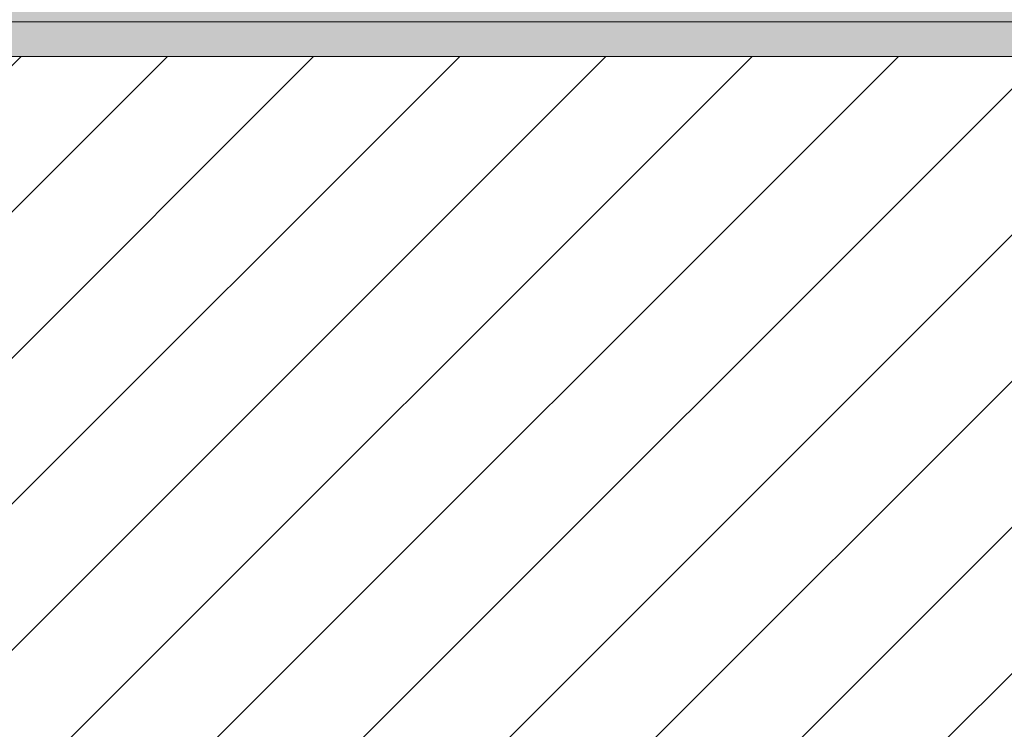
# Model space of a CAD drawing. Header units: millimetres. Extents: x -40968 to 13979, y -19284 to 4746.
# Tile 132 of 256: x -16648 to -16362, y -1399 to -1193. Entities that reach past the tile are written whole.
import ezdxf

# ---------------------------------------------------------------- set-up
doc = ezdxf.new("R2010")
doc.units = ezdxf.units.MM
doc.header["$MEASUREMENT"] = 0
for name, color, linetype in [('12_FAÇ_Façana', 7, 'Continuous'), ('Nuevo_08_E_Envans secs', 7, 'Continuous'), ('Nuevo_14_PAV_Soft Light Grey 0554', 7, 'Continuous')]:
    doc.layers.add(name, color=color, linetype=linetype)
doc.layers.add('12_FAÇ_Façana_Pluma_Nº__176', color=7, linetype='Continuous', lineweight=15, true_color=0x93a0c6)
doc.layers.add('Nuevo_14_PAV_Soft Light Grey 0554_Pluma_Nº__245', color=7, linetype='Continuous', lineweight=13, true_color=0xe8e8e8)
for name, color, linetype, lineweight in [('12_FAÇ_Façana_Pluma_Nº__2', 8, 'Continuous', 5), ('12_FAÇ_Façana_Pluma_Nº__7', 7, 'Continuous', 5), ('Nuevo_08_E_Envans secs_Pluma_Nº__1', 7, 'Continuous', 5)]:
    doc.layers.add(name, color=color, linetype=linetype, lineweight=lineweight)

# ---------------------------------------------------------------- blocks, each defined once
blk = doc.blocks.new('Forjado_1_1', base_point=(-23046.79, -1194.06))
at = {"layer": 'Nuevo_14_PAV_Soft Light Grey 0554_Pluma_Nº__245', "linetype": 'Continuous', "lineweight": 0, "true_color": 0xe8e8e8}
h = blk.add_hatch(color=254, dxfattribs=at)
h.paths.add_polyline_path([(-23046.79, -1194.06), (-1631.11, -1193.63), (-1631.11, -6938.97), (-1556.11, -6938.97), (-1556.11, -7503.98), (-1616.26, -7503.98), (-1616.05, -11935.98), (-1564.89, -11935.98), (-1564.89, -12491.98), (-2024.11, -12491.98), (-2024.11, -12338.98), (-6997.39, -12338.98), (-6997.39, -12391.98), (-3637.68, -12391.98), (-3638.94, -13690.72), (-3644.87, -17130.96), (428.17, -17130.98), (428.89, -16788.98), (778.89, -16788.98), (778.35, -17142.97), (2622.91, -17145.82), (2623.01, -17079.79), (3389.91, -17080.98), (3389.61, -17276.98), (5489.84, -17280.21), (5489.84, -17141.49), (5763.89, -17141.49), (5763.89, -16738.98), (6378.89, -16738.98), (6378.89, -12488.98), (5778.89, -12488.98), (5779.74, -11938.87), (6782.11, -11938.85), (6782.11, -9207.42), (6082.11, -9207.42), (6016.11, -7504.98), (6016.11, -9073.42), (2073.42, -9073.42), (2073.42, -5267.32), (5998.89, -5267.32), (5998.89, -1708.98), (5884.89, -967.98), (7332.11, -967.98), (7332.11, 1999.55), (-28277.4, 1999.55), (-23028.39, 1969.01)])
h.paths.add_polyline_path([(492.89, -5267.32), (1951.42, -5267.32), (1951.42, -9073.42), (492.89, -9073.42)], flags=0)
at = {"layer": 'Nuevo_14_PAV_Soft Light Grey 0554_Pluma_Nº__245', "color": 254, "linetype": 'Continuous', "lineweight": 13, "true_color": 0xe8e8e8, "flags": 128}
blk.add_lwpolyline([(428.17, -17130.98), (-3644.87, -17130.96), (-3638.94, -13690.72), (-3637.68, -12391.98), (-6997.39, -12391.98), (-6997.39, -12338.98), (-2024.11, -12338.98), (-2024.11, -12491.98), (-1564.89, -12491.98), (-1564.89, -11935.98), (-1616.05, -11935.98), (-1616.26, -7503.98), (-1556.11, -7503.98), (-1556.11, -6938.97), (-1631.11, -6938.97), (-1631.11, -1193.63), (-23046.79, -1194.06)], dxfattribs=at)
blk = doc.blocks.new('Muro_12_1', base_point=(-16936.43, -1193.98))
at = {"layer": '12_FAÇ_Façana_Pluma_Nº__176', "linetype": 'Continuous', "lineweight": 0, "true_color": 0x495063}
blk.add_hatch(color=251, dxfattribs=at).paths.add_polyline_path([(-14135.93, -1193.98), (-16936.43, -1193.98), (-16936.43, -1203.98), (-14135.93, -1203.98)])
at = {"layer": '12_FAÇ_Façana_Pluma_Nº__2', "linetype": 'Continuous', "lineweight": 5}
h = blk.add_hatch(dxfattribs=at)
h.set_pattern_fill('Ceramic_0001', color=8, style=0, pattern_type=2)
h.set_pattern_definition([(45, (0, 0), (-21.213203, 21.213203), [])])
h.paths.add_polyline_path([(-16936.43, -1418.98), (-14135.93, -1418.98), (-14135.93, -1203.98), (-16936.43, -1203.98)])
at = {"layer": '12_FAÇ_Façana_Pluma_Nº__7', "color": 7, "linetype": 'Continuous', "lineweight": 5}
blk.add_line((-14135.93, -1203.98), (-16936.43, -1203.98), dxfattribs=at)
at = {"layer": '12_FAÇ_Façana_Pluma_Nº__7', "color": 7, "linetype": 'Continuous', "lineweight": 5, "flags": 128}
blk.add_lwpolyline([(-14135.93, -1193.98), (-16936.43, -1193.98)], dxfattribs=at)
blk = doc.blocks.new('Muro_92_1', base_point=(-14135.93, -1193.98))
at = {"layer": 'Nuevo_08_E_Envans secs_Pluma_Nº__1', "color": 7, "linetype": 'Continuous', "lineweight": 5, "flags": 128}
blk.add_lwpolyline([(-16936.43, -1193.98), (-14135.93, -1193.98)], dxfattribs=at)
blk = doc.blocks.new('Muro_151_1', base_point=(-16936.43, -1128.98))
at = {"layer": 'Nuevo_08_E_Envans secs_Pluma_Nº__1', "color": 7, "linetype": 'Continuous', "lineweight": 5, "flags": 128}
blk.add_lwpolyline([(-16936.43, -1193.98), (-16136.43, -1193.98)], dxfattribs=at)

msp = doc.modelspace()

# ---------------------------------------------------------------- block references
at = {"layer": '12_FAÇ_Façana', "color": 7, "lineweight": 20}
msp.add_blockref('Muro_12_1', (-16936.43, -1193.98), dxfattribs=at)
at = {"layer": 'Nuevo_14_PAV_Soft Light Grey 0554', "color": 254, "linetype": 'Continuous', "lineweight": 13, "true_color": 0xe8e8e8}
msp.add_blockref('Forjado_1_1', (-23046.79, -1194.06), dxfattribs=at)

# ---------------------------------------------------------------- next in the draw order: block references
at = {"layer": 'Nuevo_08_E_Envans secs', "color": 7, "lineweight": 20}
msp.add_blockref('Muro_92_1', (-14135.93, -1193.98), dxfattribs=at)

# ---------------------------------------------------------------- next in the draw order: block references
msp.add_blockref('Muro_151_1', (-16936.43, -1128.98), dxfattribs=at)

doc.saveas('drawing.dxf')
